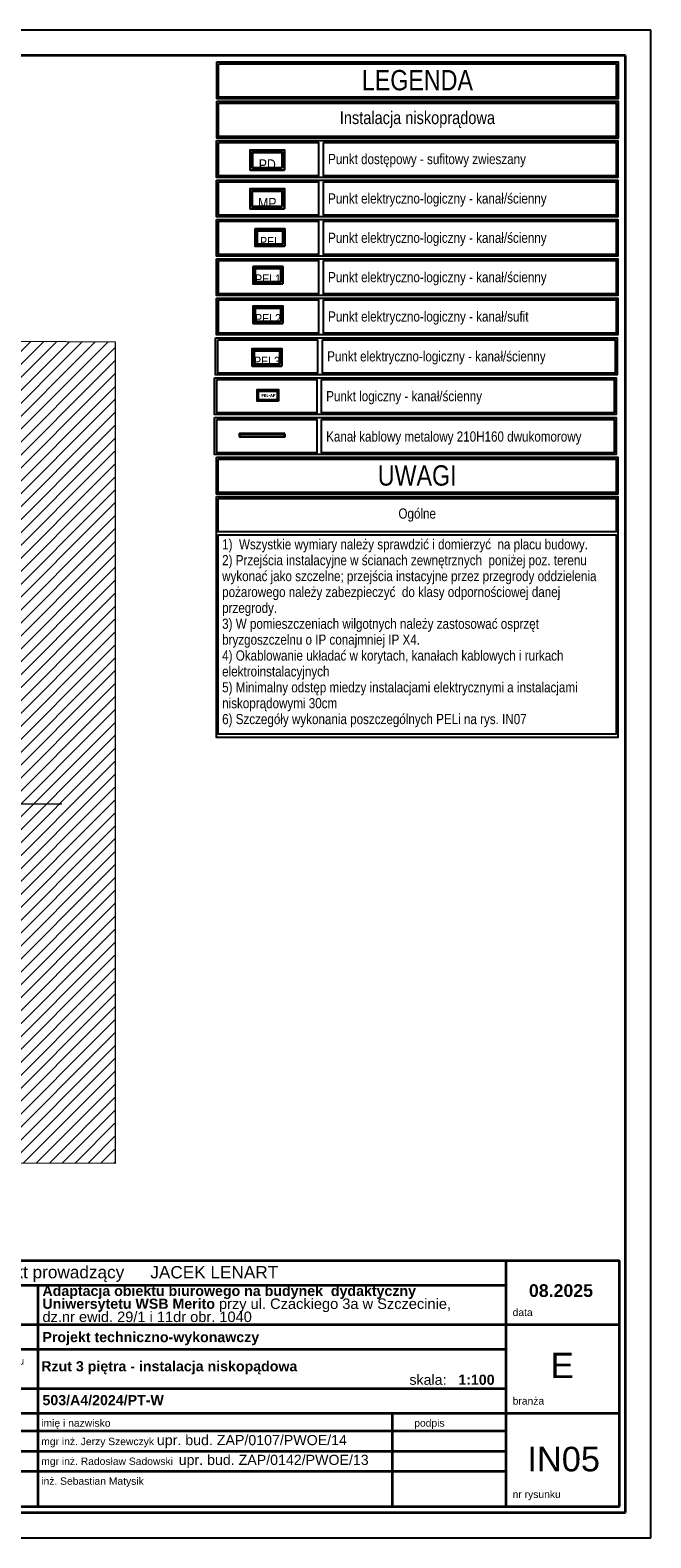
# Model space of a CAD drawing. Header units: millimetres. Extents: x 82175 to 237000, y 24756 to 471700.
# Tile 73 of 256: x 124948 to 137175, y 155892 to 185592. Entities that reach past the tile are written whole.
import ezdxf

# ---------------------------------------------------------------- set-up
doc = ezdxf.new("R2010")
doc.units = ezdxf.units.MM
for name, color, linetype, lineweight in [('!! kanał podpoaraperowy z gniazdami', 6, 'Continuous', 35), ('#EL-IT', 4, 'Continuous', 35), ('arch tabela_Nr_Pióra__100', 7, 'Continuous', 20), ('CP_FRREF', 251, 'Continuous', 35), ('gniazdo', 1, 'Continuous', 30), ('\xa0♦EL - Gniazda', 1, 'Continuous', 35), ('\xa0♦IT - PEL', 8, 'Continuous', 35), ('\xa0♦IT_Opis', 7, 'Continuous', 20)]:
    doc.layers.add(name, color=color, linetype=linetype, lineweight=lineweight)
for name, color, linetype in [('#EL - PELAP', 196, 'Continuous'), ('#EL - Teletechnika', 3, 'Continuous'), ('arch - tabela2', 7, 'Continuous'), ('CP_LINENORM', 253, 'Continuous'), ('stokrotka opisy', 8, 'Continuous')]:
    doc.layers.add(name, color=color, linetype=linetype)
doc.layers.get('gniazdo').off()
doc.styles.add('GENERATED_STYLE_1', font='ARIALN.TTF')
doc.styles.get("Standard").update_dxf_attribs({"font": 'arial.ttf'})
doc.styles.add('STYL_AUTOMATYCZNY_1', font='arial.ttf')
doc.styles.add('STYL_AUTOMATYCZNY_2', font='arial.ttf')

# ---------------------------------------------------------------- blocks, each defined once
blk = doc.blocks.new('pd')
at = {"layer": '#EL - Teletechnika', "color": 1, "lineweight": 30}
blk.add_lwpolyline([(340, 0), (-340, 0), (-340, 394), (340, 394)], close=True, dxfattribs=at)
at = {"layer": '#EL - Teletechnika', "color": 7, "lineweight": 30}
blk.add_lwpolyline([(294, 46), (-294, 46), (-294, 349), (294, 349)], close=True, dxfattribs=at)
at = {"layer": '#EL - Teletechnika', "color": 1, "insert": (0, 108), "char_height": 24.05, "attachment_point": 5, "line_spacing_factor": 0.4}
blk.add_mtext('\\fArial Narrow|b0|i0;{\\H8.7679950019x;\\A1;PD}\\A1;\\fTahoma|b1|i0|c238;\\P', dxfattribs=at)
blk = doc.blocks.new('MP')
at = {"layer": '#EL - Teletechnika', "color": 1, "lineweight": 30}
blk.add_lwpolyline([(229988, 3580), (229400, 3580), (229400, 3921), (229988, 3921)], close=True, dxfattribs=at)
at = {"layer": '#EL - Teletechnika', "color": 7, "lineweight": 30}
blk.add_lwpolyline([(229949, 3619), (229439, 3619), (229439, 3882), (229949, 3882)], close=True, dxfattribs=at)
at = {"layer": '#EL - Teletechnika', "color": 1, "insert": (229694, 3674), "char_height": 20.79, "attachment_point": 5, "line_spacing_factor": 0.4}
blk.add_mtext('\\fArial Narrow|b0|i0;{\\H8.7679950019x;\\A1;MP}\\A1;\\fTahoma|b1|i0|c238;\\P', dxfattribs=at)
blk = doc.blocks.new('PEL2')
at = {"layer": '#EL - Teletechnika', "color": 1, "lineweight": 30}
blk.add_lwpolyline([(-17799.592, 399.8), (-17800.18, 399.8), (-17800.18, 400.141), (-17799.592, 400.141)], close=True, dxfattribs=at)
at = {"layer": '#EL - Teletechnika', "color": 7, "lineweight": 30}
blk.add_lwpolyline([(-17799.631, 399.839), (-17800.141, 399.839), (-17800.141, 400.102), (-17799.631, 400.102)], close=True, dxfattribs=at)
at = {"layer": '#EL - Teletechnika', "color": 1, "insert": (-17799.886, 399.894), "char_height": 0.02079, "attachment_point": 5, "line_spacing_factor": 0.4}
blk.add_mtext('\\fArial Narrow|b0|i0;{\\H8.7679950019x;\\A1;PEL}\\A1;\\fTahoma|b1|i0|c238;\\P', dxfattribs=at)
blk = doc.blocks.new('sdf')
at = {"layer": '#EL - Teletechnika', "color": 1, "lineweight": 30}
blk.add_lwpolyline([(294, 0), (-294, 0), (-294, 341), (294, 341)], close=True, dxfattribs=at)
at = {"layer": '#EL - Teletechnika', "color": 7, "lineweight": 30}
blk.add_lwpolyline([(255, 39), (-255, 39), (-255, 302), (255, 302)], close=True, dxfattribs=at)
at = {"layer": '#EL - Teletechnika', "color": 1, "insert": (0, 94), "char_height": 20.79, "attachment_point": 5, "line_spacing_factor": 0.4}
blk.add_mtext('\\fArial Narrow|b0|i0;{\\H8.7679950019x;\\A1;PEL1}\\A1;\\fTahoma|b1|i0|c238;\\P', dxfattribs=at)
blk = doc.blocks.new('dws')
at = {"layer": '#EL - Teletechnika', "color": 1, "lineweight": 30}
blk.add_lwpolyline([(294, 0), (-294, 0), (-294, 341), (294, 341)], close=True, dxfattribs=at)
at = {"layer": '#EL - Teletechnika', "color": 7, "lineweight": 30}
blk.add_lwpolyline([(255, 39), (-255, 39), (-255, 302), (255, 302)], close=True, dxfattribs=at)
at = {"layer": '#EL - Teletechnika', "color": 1, "insert": (0, 94), "char_height": 20.79, "attachment_point": 5, "line_spacing_factor": 0.4}
blk.add_mtext('\\fArial Narrow|b0|i0;{\\H8.7679950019x;\\A1;PEL2}\\A1;\\fTahoma|b1|i0|c238;\\P', dxfattribs=at)
blk = doc.blocks.new('pel3')
at = {"layer": '#EL - Teletechnika', "color": 1, "lineweight": 30}
blk.add_lwpolyline([(294, 0), (-294, 0), (-294, 341), (294, 341)], close=True, dxfattribs=at)
at = {"layer": '#EL - Teletechnika', "color": 7, "lineweight": 30}
blk.add_lwpolyline([(255, 39), (-255, 39), (-255, 302), (255, 302)], close=True, dxfattribs=at)
at = {"layer": '#EL - Teletechnika', "color": 1, "insert": (0, 94), "char_height": 20.79, "attachment_point": 5, "line_spacing_factor": 0.4}
blk.add_mtext('\\fArial Narrow|b0|i0;{\\H8.7679950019x;\\A1;PEL3}\\A1;\\fTahoma|b1|i0|c238;\\P', dxfattribs=at)
blk = doc.blocks.new('16C009C')
blk.add_lwpolyline([(-40, -171), (-404, -171), (-404, 0), (-40, 0)], close=True)
at = {"insert": (-73, -87), "char_height": 60, "width": 184.87, "attachment_point": 6}
blk.add_mtext('\\fTahoma|b1|i0|c238;\\A1;PEL-AP', dxfattribs=at)
blk = doc.blocks.new('pel-ap')
at = {"layer": '#EL - PELAP', "color": 2}
blk.add_lwpolyline([(208, -209), (-210, -209), (-210, 15), (208, 15)], close=True, dxfattribs=at)
at = {"layer": '#EL - PELAP', "color": 2, "rotation": 359.9999999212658}
blk.add_blockref('16C009C', (221, -12), dxfattribs=at)

msp = doc.modelspace()

# ---------------------------------------------------------------- hatches: boundary and pattern name
at = {"linetype": 'Continuous', "lineweight": 15}
h = msp.add_hatch(dxfattribs=at)
h.set_pattern_fill('Bloczki_ceramiczne_0005', color=8, style=0, pattern_type=2)
h.set_pattern_definition([(45, (-135208.59, 452586.62), (-127.27922, 127.27922), [])])
h.paths.add_polyline_path([(123679, 179464), (123869, 163476), (124010, 163279), (126632, 163272), (126632, 179448)])

# ---------------------------------------------------------------- linework, layer by layer
at = {"layer": '!! kanał podpoaraperowy z gniazdami'}
msp.add_lwpolyline([(129964, 177639), (129069, 177639), (129069, 177589), (129964, 177589)], close=True, dxfattribs=at)
at = {"color": 7, "linetype": 'Continuous', "lineweight": 35}
for p, q in [((118554, 161353), (136554, 161353)), ((119330, 161353), (136286, 161353)), ((134326, 156508), (134326, 161353)), ((136554, 156508), (136554, 161353)), ((123400, 160869), (134326, 160869)), ((125103, 156508), (125103, 160869)), ((123400, 160093), (136554, 160093)), ((123400, 159609), (134326, 159609)), ((123400, 158834), (134326, 158834)), ((123400, 158349), (136554, 158349)), ((132088, 156508), (132088, 158349)), ((132088, 156508), (132088, 158349)), ((123400, 157999), (134326, 157999)), ((125103, 157999), (132120, 157999)), ((125103, 157999), (132088, 157999)), ((123400, 157602), (130384, 157602)), ((125103, 157602), (134326, 157602)), ((123400, 157204), (134326, 157204)), ((118554, 156508), (136554, 156508)), ((125103, 156508), (132120, 156508)), ((126995, 156508), (132623, 156508))]:
    msp.add_line(p, q, dxfattribs=at)
at = {"color": 7}
for points in [[(128622, 184967), (136529, 184967), (136529, 184241), (128622, 184241)], [(128657, 184930), (136494, 184930), (136494, 184274), (128657, 184274)], [(128622, 184192), (136529, 184192), (136529, 183465), (128622, 183465)], [(128657, 184155), (136494, 184155), (136494, 183499), (128657, 183499)], [(128620, 183416), (136527, 183416), (136527, 182689), (128620, 182689)], [(128661, 183379), (130629, 183379), (130629, 182723), (128661, 182723)], [(130723, 183379), (136492, 183379), (136492, 182723), (130723, 182723)], [(128620, 182640), (136527, 182640), (136527, 181914), (128620, 181914)], [(128661, 182604), (130629, 182604), (130629, 181947), (128661, 181947)], [(130723, 182604), (136492, 182604), (136492, 181947), (130723, 181947)], [(128620, 181865), (136527, 181865), (136527, 181139), (128620, 181139)], [(128661, 181829), (130629, 181829), (130629, 181172), (128661, 181172)], [(130723, 181829), (136492, 181829), (136492, 181172), (130723, 181172)], [(128620, 181090), (136527, 181090), (136527, 180364), (128620, 180364)], [(128661, 181053), (130629, 181053), (130629, 180397), (128661, 180397)], [(130723, 181053), (136492, 181053), (136492, 180397), (130723, 180397)], [(128620, 180315), (136527, 180315), (136527, 179589), (128620, 179589)], [(128661, 180278), (130629, 180278), (130629, 179622), (128661, 179622)], [(130723, 180278), (136492, 180278), (136492, 179622), (130723, 179622)], [(128601, 179530), (136508, 179530), (136508, 178804), (128601, 178804)], [(128642, 179493), (130611, 179493), (130611, 178837), (128642, 178837)], [(130704, 179493), (136473, 179493), (136473, 178837), (130704, 178837)], [(128582, 178745), (136489, 178745), (136489, 178019), (128582, 178019)], [(128623, 178708), (130592, 178708), (130592, 178052), (128623, 178052)], [(130685, 178708), (136454, 178708), (136454, 178052), (130685, 178052)], [(128582, 177961), (136489, 177961), (136489, 177234), (128582, 177234)], [(128623, 177924), (130592, 177924), (130592, 177267), (128623, 177267)], [(130685, 177924), (136454, 177924), (136454, 177267), (130685, 177267)], [(128619, 177180), (136526, 177180), (136526, 176454), (128619, 176454)], [(128619, 177180), (136526, 177180), (136526, 176454), (128619, 176454)], [(128654, 177143), (136491, 177143), (136491, 176487), (128654, 176487)], [(128619, 176405), (136526, 176405), (136526, 171661), (128619, 171661)], [(128654, 176368), (136491, 176368), (136491, 175712), (128654, 175712)], [(128654, 175650), (136491, 175650), (136491, 171723), (128654, 171723)]]:
    msp.add_lwpolyline(points, close=True, dxfattribs=at)
at = {"color": 8, "linetype": 'Continuous', "lineweight": 13, "ltscale": 100, "flags": 128}
msp.add_lwpolyline([(123679, 179464), (123869, 163476), (124010, 163279), (126632, 163272), (126632, 179448)], close=True, dxfattribs=at)
at = {"layer": 'CP_FRREF'}
for p, q in [((136675, 185092), (83675, 185092)), ((136675, 156392), (136675, 185092)), ((83675, 156392), (136675, 156392))]:
    msp.add_line(p, q, dxfattribs=at)
at = {"layer": 'CP_LINENORM', "linetype": 'Continuous'}
for p, q in [((137175, 185592), (82175, 185592)), ((137175, 155892), (137175, 185592)), ((82175, 155892), (137175, 155892))]:
    msp.add_line(p, q, dxfattribs=at)
at = {"layer": '\xa0♦IT_Opis', "color": 6, "linetype": 'Continuous'}
msp.add_line((122450, 170351), (125573, 170351), dxfattribs=at)

# ---------------------------------------------------------------- block references
at = {"layer": '#EL-IT', "rotation": 360}
msp.add_blockref('pel-ap', (129632, 178495), dxfattribs=at)
at = {"xscale": 1000, "yscale": 1000, "zscale": 1000}
msp.add_blockref('PEL2', (17929559, -218466), dxfattribs=at)
at = {"layer": 'gniazdo', "xscale": 1.156525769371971, "yscale": 1.156525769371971, "zscale": 1.156525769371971, "rotation": 360}
msp.add_blockref('MP', (-136028, 177933), dxfattribs=at)
at = {"layer": '\xa0♦EL - Gniazda'}
for name, p in [('sdf', (129633, 180594)), ('dws', (129633, 179814)), ('pel3', (129613, 178974))]:
    msp.add_blockref(name, p, dxfattribs=at)
at = {"layer": '\xa0♦IT - PEL'}
msp.add_blockref('pd', (129619, 182834), dxfattribs=at)

# ---------------------------------------------------------------- texts
at = {"color": 7, "linetype": 'Continuous', "lineweight": 35}
for s, insert, char_height, attachment_point, style in [('\\A1;{\\pql;\\fArial|b0|i0|c238|p0;\\W1.000000;architekt prowadzący}', (123623, 161090), 242.24, 4, 'STYL_AUTOMATYCZNY_1'), ('\\A1;{\\pql;\\fArial|b0|i0|c238|p0;\\W1.000000;JACEK LENART}', (127315, 161123), 242.24, 4, 'STYL_AUTOMATYCZNY_1'), ('\\A1;{\\pql;\\fArial|b0|i0|c238|p0;\\W1.000000;data}', (134452, 160333), 145.34, 4, 'STYL_AUTOMATYCZNY_1'), ('\\A1;{\\pql;\\fArial|b0|i0|c238|p0;\\W1.000000;treść rysunku}', (123623, 159354), 145.34, 4, 'STYL_AUTOMATYCZNY_1'), ('\\pxql;\\fArial|b1|i0|c238|p0;\\A1;Rzut 3 piętra - instalacja niskopądowa', (125166, 159242), 200, 4, 'STYL_AUTOMATYCZNY_2'), ('\\pxql;\\fArial|b0|i0|c238|p0;\\A1;skala:   \\fArial|b1|i0|c238|p0;1:100', (132419, 159005), 200, 4, 'STYL_AUTOMATYCZNY_1'), ('\\A1;{\\pql;\\fArial|b0|i0|c238|p0;\\W1.000000;branża}', (134452, 158589), 145.34, 4, 'STYL_AUTOMATYCZNY_1'), ('\\pxql;mgr inż. Jerzy Szewczyk \\H1.3761001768x;upr. bud. ZAP/0107/PWOE/14', (125166, 157788), 145.34, 4, 'STYL_AUTOMATYCZNY_1'), ('\\A1;{\\pql;\\fArial|b0|i0|c238|p0;\\W1.000000;imię i nazwisko}', (125166, 158132), 145.34, 4, 'STYL_AUTOMATYCZNY_1'), ('\\A1;{\\pql;\\fArial|b0|i0|c238|p0;\\W1.000000;podpis}', (132514, 158133), 145.34, 4, 'STYL_AUTOMATYCZNY_1'), ('\\pxql;mgr inż. Radosław Sadowski  \\H1.3761001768x;upr. bud. ZAP/0142/PWOE/13', (125166, 157398), 145.34, 4, 'STYL_AUTOMATYCZNY_1'), ('\\pxqc;\\fArial|b0|i0|c238|p0;\\A1;IN05', (135458, 157440), 484.48, 5, 'STYL_AUTOMATYCZNY_1'), ('\\pxql;\\fArial|b0|i0|c238|p0;\\A1;inż. Sebastian Matysik', (125166, 156988), 145.34, 4, 'STYL_AUTOMATYCZNY_1'), ('\\A1;{\\pql;\\fArial|b0|i0|c238|p0;\\W1.000000;nr rysunku}', (134452, 156728), 145.34, 4, 'STYL_AUTOMATYCZNY_1')]:
    msp.add_mtext(s, dxfattribs=dict(at, insert=insert, char_height=char_height, attachment_point=attachment_point, style=style))
at = {"color": 7, "linetype": 'Continuous', "lineweight": 13, "insert": (125190, 160499), "char_height": 200, "width": 8787.67, "attachment_point": 4, "line_spacing_factor": 0.751632, "style": 'STYL_AUTOMATYCZNY_2'}
msp.add_mtext('\\A1;{\\pql;\\fArial|b1|i0|c238|p0;\\W1.000000;Adaptacja obiektu biurowego na budynek  dydaktyczny Uniwersytetu WSB Merito\\fArial|b0|i0|c238|p0;\\W1.000000; \\fArial|b0|i0|c238|p0;\\H1.029412x;\\W1.000000;przy ul. Czackiego 3a w Szczecinie,\\P\\pql;\\fArial|b0|i0|c238|p0;\\W1.000000;dz.nr ewid. 29/1 i 11dr obr. 1040}', dxfattribs=at)
at = {"color": 7, "linetype": 'Continuous', "lineweight": 13, "style": 'STYL_AUTOMATYCZNY_2'}
for s, insert, char_height, attachment_point in [('\\A1;{\\pqc;\\fArial|b1|i0|c238|p0;\\W1.000000;0\\fArial|b1|i0|c238|p0;\\W1.000000;8\\fArial|b1|i0|c238|p0;\\W1.000000;.2025}', (135404, 160761), 250, 5), ('\\A1;{\\pql;\\fArial|b1|i0|c238|p0;\\W1.000000;Projekt techniczn\\fArial|b1|i0|c238|p0;\\W1.000000;o-wykonawczy}', (125190, 159817), 200, 4), ('\\A1;{\\pql;\\fArial|b1|i0|c238|p0;\\W1.000000;503/A4/2024/PT\\fArial|b1|i0|c238|p0;\\W1.000000;-W}', (125190, 158602), 200, 4)]:
    msp.add_mtext(s, dxfattribs=dict(at, insert=insert, char_height=char_height, attachment_point=attachment_point))
at = {"layer": 'arch - tabela2', "color": 7, "linetype": 'Continuous', "insert": (128730, 175564), "char_height": 200, "width": 7749.28, "attachment_point": 1, "line_spacing_factor": 0.938717, "style": 'GENERATED_STYLE_1'}
msp.add_mtext('{\\fArial Narrow|b0|i0|c238;1)  Wszystkie wymiary należy sprawdzić i domierzyć  na placu budowy.\\P2) Przejścia instalacyjne w ścianach zewnętrznych  poniżej poz. terenu wykonać jako szczelne; przejścia instacyjne przez przegrody oddzielenia pożarowego należy zabezpieczyć  do klasy odpornościowej danej przegrody.\\P3) W pomieszczeniach wilgotnych należy zastosować osprzęt bryzgoszczelnu o IP conajmniej IP X4.\\P4) Okablowanie układać w korytach, kanałach kablowych i rurkach elektroinstalacyjnych\\P5) Minimalny odstęp miedzy instalacjami elektrycznymi a instalacjami niskoprądowymi 30cm\\P6) Szczegóły wykonania poszczególnych PELi na rys. IN07\\P\\P\\P}\\P', dxfattribs=at)
at = {"layer": 'arch tabela_Nr_Pióra__100', "linetype": 'Continuous', "insert": (135428, 159289), "char_height": 500, "attachment_point": 5}
msp.add_mtext('E', dxfattribs=at)
at = {"layer": 'stokrotka opisy', "color": 7, "style": 'GENERATED_STYLE_1'}
for s, insert, char_height, width, attachment_point in [('\\pxsm1.5;LEGENDA', (132576, 184604), 400, 1827.81, 5), ('\\pxsm1.5;Instalacja niskoprądowa', (132576, 183829), 250, 3431.28, 5), ('\\pxsm1.5;Punkt dostępowy - sufitowy zwieszany', (130817, 183153), 200, 4563.68, 1), ('\\pxsm1.5;Punkt elektryczno-logiczny - kanał\\C6;/ścienny', (130817, 182377), 200, 4563.68, 1), ('\\pxsm1.5;Punkt elektryczno-logiczny - kanał\\C6;/ścienny', (130817, 181602), 200, 4563.68, 1), ('\\pxsm1.5;Punkt elektryczno-logiczny - kanał\\C6;/ścienny', (130817, 180827), 200, 4563.68, 1), ('\\pxsm1.5;Punkt elektryczno-logiczny - kanał\\C6;/sufit', (130817, 180052), 200, 4563.68, 1), ('\\pxsm1.5;Punkt elektryczno-logiczny - kanał\\C6;/ścienny', (130798, 179267), 200, 4563.68, 1), ('\\pxsm1.5;Punkt logiczny - kanał\\C6;/ścienny', (130779, 178482), 200, 4563.68, 1), ('\\pxsm1.5;Kanał kablowy metalowy 210H160 dwukomorowy', (130779, 177687), 200, 5616.57, 1), ('\\pxsm1.5;UWAGI', (132572, 176817), 400, 1827.81, 5), ('\\pxsm1.5;Ogólne', (132572, 176040), 200, 7152.8, 5)]:
    msp.add_mtext(s, dxfattribs=dict(at, insert=insert, char_height=char_height, width=width, attachment_point=attachment_point))

doc.saveas('drawing.dxf')
